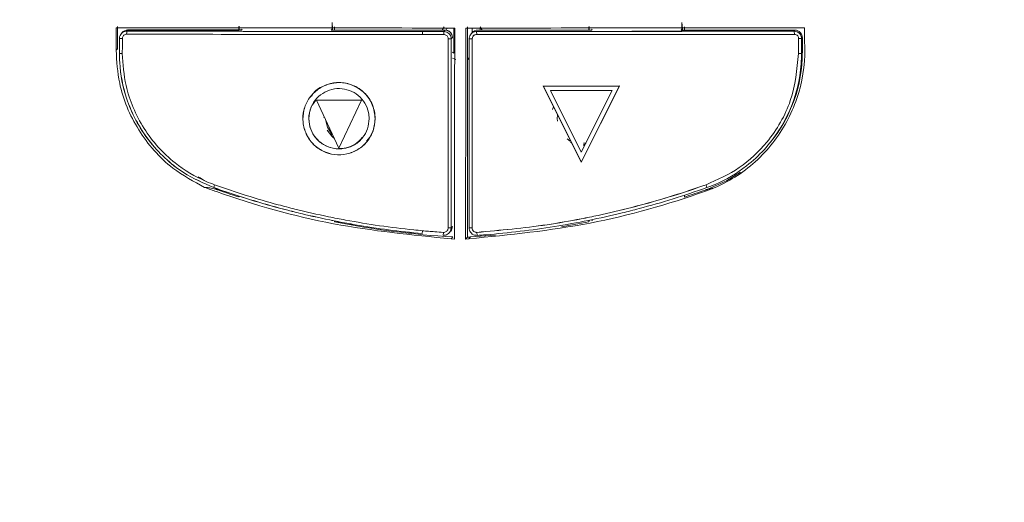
# Model space of a CAD drawing. Header units: millimetres. Extents: x 275 to 1254, y 266 to 807.
# Tile 33 of 41: x 707 to 773, y 592 to 625. Entities that reach past the tile are written whole.
import ezdxf

# ---------------------------------------------------------------- set-up
doc = ezdxf.new("R2010")
doc.units = ezdxf.units.MM
doc.header["$LTSCALE"] = 5

msp = doc.modelspace()

# ---------------------------------------------------------------- linework, layer by layer
at = {"color": 7, "linetype": 'Continuous', "lineweight": 15}
for p, q in [((713.911, 624.127), (713.911, 622.643)), ((722.01, 624.125), (722.01, 623.902)), ((722.038, 624.15), (722.038, 623.902)), ((728.247, 623.97), (728.247, 624.408)), ((728.247, 624.408), (728.272, 624)), ((728.409, 623.901), (728.409, 624.123)), ((735.738, 624.121), (735.615, 623.895)), ((737.309, 624.121), (737.309, 621.914)), ((738.275, 623.894), (738.152, 624.121)), ((745.408, 624.119), (745.408, 623.897)), ((745.436, 624.145), (745.436, 623.897)), ((751.639, 623.957), (751.639, 624.406)), ((751.669, 623.994), (751.639, 624.406)), ((751.807, 623.895), (751.807, 624.118)), ((759.835, 624.05), (759.835, 623.143)), ((714.144, 623.645), (714.14, 623.64)), ((714.205, 623.72), (714.201, 623.715)), ((714.589, 623.9), (714.528, 623.824)), ((714.593, 623.904), (714.531, 623.829)), ((714.589, 623.9), (722.189, 623.898)), ((714.593, 623.904), (722.192, 623.902)), ((722.189, 623.898), (722.244, 623.967)), ((722.192, 623.902), (722.244, 623.967)), ((728.244, 623.965), (728.188, 623.897)), ((728.188, 623.897), (735.787, 623.895)), ((728.247, 623.97), (728.191, 623.901)), ((728.191, 623.901), (735.791, 623.899)), ((728.272, 623.901), (728.272, 624)), ((728.275, 623.901), (728.275, 624.004)), ((734.292, 623.802), (734.289, 623.599)), ((735.71, 623.601), (735.711, 623.802)), ((735.711, 623.802), (735.787, 623.895)), ((735.715, 623.806), (735.791, 623.899)), ((735.94, 624.015), (735.879, 623.886)), ((736.383, 624.015), (735.94, 624.015)), ((736.287, 623.395), (736.211, 623.301)), ((736.291, 623.399), (736.215, 623.306)), ((736.383, 622.362), (736.383, 624.015)), ((737.527, 623.621), (737.524, 623.617)), ((737.602, 623.714), (737.599, 623.71)), ((738.118, 624.014), (737.602, 624.015)), ((737.602, 624.015), (737.602, 623.713)), ((737.912, 623.802), (737.913, 623.604)), ((737.987, 623.894), (745.586, 623.893)), ((737.99, 623.899), (745.59, 623.897)), ((738.175, 623.894), (738.118, 624.014)), ((745.586, 623.893), (745.637, 623.954)), ((745.59, 623.897), (745.637, 623.954)), ((751.636, 623.953), (751.586, 623.891)), ((751.586, 623.891), (759.185, 623.889)), ((751.639, 623.957), (751.589, 623.895)), ((751.589, 623.895), (759.188, 623.893)), ((751.669, 623.895), (751.669, 623.994)), ((751.673, 623.895), (751.673, 623.998)), ((759.132, 623.824), (759.185, 623.889)), ((759.158, 623.61), (759.132, 623.824)), ((759.135, 623.828), (759.188, 623.893)), ((759.688, 623.393), (759.636, 623.329)), ((759.688, 623.393), (759.688, 622.392)), ((714.028, 623.325), (714.225, 623.33)), ((714.028, 622.323), (714.028, 623.325)), ((736.211, 623.301), (736.005, 623.307)), ((737.615, 623.306), (737.411, 623.301)), ((759.44, 623.33), (759.632, 623.325)), ((759.685, 623.389), (759.632, 623.325)), ((759.685, 623.389), (759.685, 622.387)), ((713.805, 622.544), (713.911, 622.643)), ((714.223, 622.327), (714.028, 622.323)), ((736.287, 622.427), (736.383, 622.362)), ((759.632, 622.322), (759.43, 622.327)), ((759.635, 622.326), (759.688, 622.392)), ((736.287, 622.026), (736.509, 621.936)), ((737.411, 622.051), (737.309, 621.914)), ((737.309, 621.914), (737.418, 621.947)), ((737.309, 621.914), (737.309, 610.046)), ((747.462, 620.155), (742.358, 620.151)), ((742.358, 620.151), (747.462, 620.154)), ((742.358, 620.151), (744.908, 615.051)), ((742.358, 620.151), (742.358, 620.151)), ((742.362, 620.155), (744.911, 615.055)), ((742.362, 620.155), (742.362, 620.155)), ((747.462, 620.155), (744.908, 615.051)), ((744.908, 615.051), (747.462, 620.154)), ((747.462, 620.155), (747.462, 620.154)), ((726.841, 619.498), (726.841, 619.497)), ((742.844, 619.851), (746.976, 619.854)), ((742.844, 619.851), (744.908, 615.722)), ((744.908, 615.722), (742.844, 619.851)), ((744.908, 615.722), (746.976, 619.854)), ((728.707, 616.002), (727.209, 619.204)), ((730.208, 619.202), (727.209, 619.204)), ((727.21, 619.204), (727.209, 619.204)), ((730.208, 619.202), (727.21, 619.204)), ((730.211, 619.206), (727.213, 619.208)), ((730.208, 619.202), (728.707, 616.002)), ((730.208, 619.202), (728.707, 616.002)), ((730.208, 619.202), (730.208, 619.202)), ((727.704, 618.053), (727.707, 618.125)), ((730.577, 616.434), (730.578, 616.434)), ((744.17, 616.468), (743.96, 616.612)), ((744.228, 616.363), (744.188, 616.374)), ((745.047, 616.33), (745.235, 616.34)), ((745.173, 616.236), (745.049, 616.231)), ((745.057, 616.182), (745.15, 616.184)), ((745.058, 616.183), (745.151, 616.186)), ((757.498, 616.324), (757.499, 616.325)), ((728.707, 616.002), (728.707, 616.002)), ((744.908, 615.051), (744.908, 615.051)), ((720.338, 613.355), (720.388, 613.546)), ((753.296, 613.355), (753.246, 613.547)), ((751.807, 612.726), (751.807, 612.86)), ((722.01, 612.8), (722.01, 612.734)), ((722.038, 612.768), (722.01, 612.734)), ((728.244, 611.167), (728.244, 611.147)), ((728.247, 611.166), (728.247, 611.146)), ((728.259, 611.163), (728.258, 611.144)), ((728.262, 611.163), (728.261, 611.143)), ((728.409, 611.073), (728.409, 611.131)), ((745.408, 611.167), (745.408, 611.069)), ((745.436, 611.104), (745.408, 611.069)), ((745.436, 611.173), (745.436, 611.104)), ((745.642, 611.219), (745.642, 611.145)), ((735.672, 610.163), (735.685, 610.361)), ((736.005, 610.661), (736.206, 610.662)), ((736.094, 610.346), (736.098, 610.351)), ((736.206, 610.662), (736.287, 610.761)), ((736.21, 610.666), (736.291, 610.765)), ((737.406, 610.662), (737.605, 610.661)), ((737.928, 610.359), (737.939, 610.177)), ((736.216, 609.929), (736.319, 610.055)), ((736.438, 609.918), (736.216, 609.929)), ((737.395, 609.929), (737.174, 609.918)), ((737.498, 610.055), (737.395, 609.929))]:
    msp.add_line(p, q, dxfattribs=at)
at = {"color": 8, "linetype": 'Continuous', "lineweight": 15}
for p, q in [((737.915, 623.806), (737.912, 623.802)), ((737.99, 623.899), (737.987, 623.894)), ((759.632, 622.322), (759.634, 622.325)), ((759.635, 622.326), (759.685, 622.387)), ((734.284, 610.471), (734.27, 610.297))]:
    msp.add_line(p, q, dxfattribs=at)
at = {"color": 7, "linetype": 'Continuous', "lineweight": 15, "flags": 128}
for points in [[(714.528, 623.824), (714.516, 623.723), (714.503, 623.621)], [(742.982, 618.579), (743.036, 618.727), (743.049, 618.758)], [(743.307, 617.809), (743.299, 617.982), (743.312, 618.198)], [(727.808, 617.908), (727.931, 617.395), (728.26, 616.89)], [(728.372, 616.654), (728.219, 616.79), (727.919, 617.19)], [(755.555, 614.382), (754.617, 613.813), (753.205, 613.195)], [(745.408, 611.069), (744.428, 610.883), (743.583, 610.737)], [(739.176, 610.178), (738.493, 610.122), (737.498, 610.055)]]:
    msp.add_lwpolyline(points, dxfattribs=at)
at = {"color": 7, "linetype": 'Continuous', "lineweight": 15}
for centre, radius, start, end in [((714.589, 623.4), 0.5, 89.97935, 140.89633), ((735.787, 623.395), 0.5, 0.00472, 89.98702), ((735.79, 623.399), 0.5, 0.00474, 89.98358), ((737.987, 623.394), 0.5, 89.99261, 140.88318), ((737.99, 623.399), 0.5, 89.97908, 140.8967), ((759.185, 623.389), 0.5, 0.00144, 89.98682), ((750.189, 622.387), 9.496, 320.89041, 0.00172), ((739.78, 668.04), 58.091, 250.73412, 252.18822), ((734.066, 668.025), 58.074, 287.78752, 289.24183), ((739.752, 667.949), 57.995, 258.72209, 266.60705), ((735.788, 610.761), 0.5, 320.88098, 0.01062), ((735.791, 610.765), 0.5, 320.88534, 0.00629), ((736.896, 620.364), 10.327, 272.29132, 273.34416)]:
    msp.add_arc(centre, radius, start, end, dxfattribs=at)
msp.add_ellipse((735.629, 618.462), major_axis=(41.695, 40.273), ratio=0.12496, start_param=4.629069, end_param=4.632283, dxfattribs=at)
for points, knots in [([(676.869, 779.965), (676.869, 740.633), (676.869, 683.996), (676.869, 619.743), (676.869, 593.826), (676.869, 584.216), (676.869, 581.225), (676.869, 578.231), (676.868, 575.231), (676.872, 572.185), (678.119, 568.95), (680.346, 565.986), (682.514, 562.63), (684.73, 559.342), (686.583, 556.539), (688.157, 554.22), (689.435, 552.164), (691.422, 549.975), (694.275, 548.456), (697.228, 548.04), (699.724, 548.12), (702.005, 548.101), (707.403, 548.111), (715.859, 548.102), (727.453, 548.106), (739.062, 548.103), (750.788, 548.11), (762.705, 548.085), (771.639, 548.157), (777.993, 548.06), (781.361, 549.271), (783.947, 551.582), (785.464, 554.055), (786.849, 556.087), (788.144, 558.039), (789.479, 560.035), (790.862, 562.112), (792.322, 564.289), (793.783, 566.523), (795.423, 568.807), (796.756, 571.567), (797.747, 598.855), (796.199, 667.908), (796.609, 736.425), (796.869, 779.965)], [0, 0, 0, 0, 0.210693, 0.303394, 0.344186, 0.349529, 0.354871, 0.360213, 0.365556, 0.370983, 0.376371, 0.383753, 0.390783, 0.397775, 0.404988, 0.40878, 0.412789, 0.417945, 0.424439, 0.429606, 0.433738, 0.437806, 0.441821, 0.462638, 0.483084, 0.503898, 0.524796, 0.545874, 0.567667, 0.572739, 0.579753, 0.586225, 0.590909, 0.595245, 0.599402, 0.603452, 0.60811, 0.612766, 0.617496, 0.622393, 0.627865, 0.633556, 0.767142, 1, 1, 1, 1]), ([(794.325, 779.459), (794.313, 764.343), (794.289, 734.109), (794.302, 688.708), (794.19, 643.269), (794.52, 606.799), (794.064, 584.295), (794.424, 575.91), (794.345, 572.886), (793.323, 570.4), (792.007, 568.478), (789.198, 564.525), (786.014, 559.752), (782.974, 554.823), (780.804, 552.217), (778.483, 550.998), (773.257, 550.576), (761.913, 551.032), (744.33, 550.77), (724.691, 550.88), (709.855, 550.778), (701.426, 550.867), (697.979, 550.767), (695.912, 550.88), (693.728, 551.707), (691.258, 553.898), (689.106, 557.33), (686.435, 561.652), (683.308, 566.015), (680.563, 569.773), (679.168, 573.932), (679.313, 578.063), (679.784, 594.066), (679.315, 621.751), (679.502, 660.904), (679.445, 700.447), (679.442, 739.968), (679.423, 766.296), (679.413, 779.459)], [0, 0, 0, 0, 0.082469, 0.164937, 0.247406, 0.329874, 0.363611, 0.369672, 0.375674, 0.379842, 0.38409, 0.388344, 0.406253, 0.415289, 0.419902, 0.424528, 0.429085, 0.448203, 0.486447, 0.52469, 0.555112, 0.567209, 0.570564, 0.573901, 0.578426, 0.582953, 0.591628, 0.600328, 0.610631, 0.620907, 0.625421, 0.634229, 0.643078, 0.712831, 0.784598, 0.856365, 0.928183, 1, 1, 1, 1]), ([(679.556, 779.47), (679.564, 766.307), (679.582, 739.979), (679.602, 700.454), (679.592, 660.916), (679.651, 621.734), (679.485, 594.124), (679.625, 578.87), (679.523, 575.64), (679.535, 573.191), (680.368, 570.718), (681.906, 568.486), (684.077, 565.404), (686.485, 561.69), (688.905, 558.159), (690.6, 555.466), (691.933, 553.447), (693.808, 551.848), (695.943, 551.013), (697.988, 550.95), (701.424, 550.981), (709.852, 550.964), (724.688, 551.013), (744.33, 550.924), (761.916, 551.181), (773.246, 550.726), (778.44, 551.142), (780.717, 552.339), (782.865, 554.919), (785.885, 559.843), (789.342, 564.87), (792.143, 569.033), (793.391, 570.974), (794.04, 572.578), (794.179, 574.262), (794.135, 576.464), (794.18, 584.324), (794.105, 606.777), (794.145, 643.28), (794.133, 688.709), (794.153, 734.117), (794.173, 764.351), (794.183, 779.47)], [0, 0, 0, 0, 0.0718737, 0.1437599, 0.2155833, 0.2874192, 0.3572325, 0.3660428, 0.3704607, 0.3748602, 0.3792862, 0.3844205, 0.389567, 0.3998516, 0.4085282, 0.4128741, 0.4172086, 0.4216468, 0.4260861, 0.4293879, 0.4327287, 0.4448364, 0.4752872, 0.513561, 0.5518466, 0.570983, 0.5754605, 0.5799975, 0.5845253, 0.5935694, 0.6114947, 0.6177389, 0.6209148, 0.6240656, 0.6270424, 0.6300387, 0.6360723, 0.6698387, 0.7523696, 0.8349195, 0.9174503, 1, 1, 1, 1]), ([(684.543, 542.141), (685.109, 541.451), (686.242, 540.071), (688.284, 539.059), (690.443, 538.57), (692.669, 538.548), (718.798, 539.245), (746.569, 538.943), (775.804, 538.511), (780.87, 538.431), (784.371, 538.748), (786.308, 539.357), (788.64, 541.181), (790.531, 543.746), (792.323, 546.655), (796.402, 553.163), (800.553, 559.431), (804.814, 565.364), (806.048, 567.309), (807.04, 570.362), (807.54, 574.519), (807.485, 580.235), (806.999, 585.96), (806.059, 614.201), (807.312, 678.388), (807.003, 740.641), (806.815, 778.481)], [0, 0, 0, 0, 0.007613, 0.015224, 0.019009, 0.026605, 0.03423, 0.244002, 0.264877, 0.285732, 0.287451, 0.295101, 0.302751, 0.312522, 0.322353, 0.332187, 0.37862, 0.386928, 0.395179, 0.398241, 0.414489, 0.430886, 0.447451, 0.463931, 0.674156, 1, 1, 1, 1]), ([(713.805, 622.544), (713.805, 622.914), (713.806, 623.417), (713.806, 623.92), (713.806, 624.053)], [0, 0, 0, 0, 0.735073, 1, 1, 1, 1]), ([(713.806, 624.053), (717.573, 624.048), (725.097, 624.037), (732.664, 624.035), (736.443, 624.034)], [0, 0, 0, 0, 0.5005544, 1, 1, 1, 1]), ([(737.184, 624.034), (740.97, 624.034), (748.541, 624.036), (756.071, 624.045), (759.835, 624.05)], [0, 0, 0, 0, 0.499998, 1, 1, 1, 1]), ([(714.528, 623.824), (714.477, 623.82), (714.37, 623.811), (714.223, 623.732), (714.106, 623.609), (714.039, 623.466), (714.032, 623.367), (714.028, 623.325)], [0, 0, 0, 0, 0.193978, 0.40926, 0.624342, 0.83892, 1, 1, 1, 1]), ([(714.531, 623.829), (714.481, 623.824), (714.375, 623.814), (714.237, 623.747), (714.174, 623.672), (714.148, 623.641)], [0, 0, 0, 0, 0.342715, 0.72307, 1, 1, 1, 1]), ([(714.503, 623.62), (714.472, 623.617), (714.411, 623.611), (714.329, 623.562), (714.265, 623.491), (714.23, 623.409), (714.226, 623.354), (714.225, 623.33)], [0, 0, 0, 0, 0.207077, 0.413641, 0.628778, 0.840643, 1, 1, 1, 1]), ([(714.503, 623.62), (714.695, 623.62), (715.653, 623.619), (719.683, 623.612), (726.085, 623.602), (731.731, 623.599), (734.289, 623.598)], [0, 0, 0, 0, 0.02919, 0.145951, 0.613129, 1, 1, 1, 1]), ([(714.528, 623.824), (714.72, 623.824), (715.678, 623.822), (717.405, 623.819), (720.478, 623.814), (723.558, 623.81), (726.64, 623.806), (728.954, 623.804), (731.504, 623.803), (733.284, 623.802), (734.292, 623.802)], [0, 0, 0, 0, 0.029221, 0.146102, 0.262985, 0.496764, 0.613646, 0.730529, 0.847411, 1, 1, 1, 1]), ([(734.289, 623.598), (734.481, 623.599), (734.814, 623.599), (735.288, 623.601), (735.569, 623.601), (735.71, 623.601)], [0, 0, 0, 0, 0.40643, 0.703214, 1, 1, 1, 1]), ([(734.292, 623.802), (734.484, 623.802), (734.817, 623.802), (735.29, 623.802), (735.571, 623.802), (735.711, 623.802)], [0, 0, 0, 0, 0.406862, 0.70343, 1, 1, 1, 1]), ([(734.295, 623.806), (734.488, 623.806), (734.82, 623.806), (735.294, 623.806), (735.574, 623.806), (735.715, 623.806)], [0, 0, 0, 0, 0.406862, 0.703429, 1, 1, 1, 1]), ([(735.71, 623.601), (735.743, 623.597), (735.81, 623.591), (735.898, 623.54), (735.964, 623.465), (735.999, 623.383), (736.003, 623.328), (736.004, 623.307)], [0, 0, 0, 0, 0.215683, 0.431277, 0.647272, 0.857845, 1, 1, 1, 1]), ([(736.211, 623.301), (736.207, 623.352), (736.197, 623.458), (736.12, 623.606), (735.997, 623.723), (735.853, 623.791), (735.754, 623.798), (735.711, 623.802)], [0, 0, 0, 0, 0.192156, 0.406947, 0.621504, 0.836173, 1, 1, 1, 1]), ([(736.443, 624.034), (736.442, 621.677), (736.44, 616.971), (736.439, 612.266), (736.438, 609.918)], [0, 0, 0, 0, 0.50101, 1, 1, 1, 1]), ([(737.174, 609.918), (737.175, 612.266), (737.179, 616.971), (737.182, 621.677), (737.184, 624.034)], [0, 0, 0, 0, 0.498993, 1, 1, 1, 1]), ([(737.912, 623.802), (737.862, 623.797), (737.755, 623.788), (737.608, 623.71), (737.49, 623.588), (737.422, 623.444), (737.415, 623.345), (737.411, 623.301)], [0, 0, 0, 0, 0.191437, 0.406045, 0.620694, 0.835411, 1, 1, 1, 1]), ([(737.915, 623.806), (737.865, 623.801), (737.759, 623.791), (737.622, 623.724), (737.558, 623.649), (737.531, 623.617)], [0, 0, 0, 0, 0.338485, 0.717911, 1, 1, 1, 1]), ([(737.913, 623.604), (737.869, 623.599), (737.782, 623.587), (737.683, 623.508), (737.626, 623.409), (737.618, 623.341), (737.615, 623.306)], [0, 0, 0, 0, 0.279516, 0.559323, 0.779738, 1, 1, 1, 1]), ([(737.916, 623.608), (737.872, 623.603), (737.785, 623.591), (737.687, 623.512), (737.629, 623.413), (737.622, 623.345), (737.618, 623.311)], [0, 0, 0, 0, 0.279515, 0.559322, 0.779739, 1, 1, 1, 1]), ([(737.912, 623.802), (738.115, 623.802), (739.132, 623.802), (741.776, 623.802), (745.028, 623.804), (748.278, 623.807), (750.713, 623.81), (753.145, 623.814), (755.953, 623.818), (757.947, 623.822), (759.132, 623.824)], [0, 0, 0, 0, 0.028681, 0.143407, 0.372874, 0.4876, 0.602326, 0.717051, 0.831777, 1, 1, 1, 1]), ([(737.913, 623.604), (738.116, 623.604), (739.133, 623.604), (741.777, 623.604), (745.029, 623.603), (748.279, 623.602), (750.714, 623.602), (753.147, 623.603), (755.963, 623.605), (757.965, 623.608), (759.158, 623.61)], [0, 0, 0, 0, 0.028649, 0.143246, 0.372454, 0.487051, 0.601648, 0.716245, 0.830842, 1, 1, 1, 1]), ([(737.915, 623.806), (738.118, 623.806), (739.135, 623.806), (741.779, 623.807), (745.032, 623.809), (748.281, 623.812), (750.716, 623.814), (753.149, 623.818), (755.957, 623.822), (757.95, 623.826), (759.135, 623.828)], [0, 0, 0, 0, 0.028681, 0.143407, 0.372874, 0.4876, 0.602326, 0.717051, 0.831777, 1, 1, 1, 1]), ([(759.632, 623.325), (759.628, 623.376), (759.618, 623.484), (759.538, 623.632), (759.415, 623.748), (759.272, 623.814), (759.174, 623.821), (759.132, 623.824)], [0, 0, 0, 0, 0.197713, 0.411564, 0.625348, 0.839867, 1, 1, 1, 1]), ([(759.158, 623.61), (759.199, 623.605), (759.281, 623.595), (759.375, 623.52), (759.43, 623.427), (759.437, 623.362), (759.44, 623.33)], [0, 0, 0, 0, 0.279758, 0.559195, 0.779797, 1, 1, 1, 1]), ([(714.225, 623.33), (714.224, 623.23), (714.224, 623.029), (714.224, 622.695), (714.223, 622.461), (714.223, 622.327)], [0, 0, 0, 0, 0.3004144, 0.6008274, 1, 1, 1, 1]), ([(736.004, 623.307), (736.004, 623.114), (736.005, 622.15), (736.004, 619.561), (736.005, 615.538), (736.005, 612.287), (736.005, 610.661)], [0, 0, 0, 0, 0.045739, 0.22869, 0.614323, 1, 1, 1, 1]), ([(736.211, 623.301), (736.211, 623.109), (736.211, 622.145), (736.21, 620.796), (736.209, 619.253), (736.208, 617.711), (736.208, 616.169), (736.207, 614.351), (736.207, 612.644), (736.206, 611.322), (736.206, 610.662)], [0, 0, 0, 0, 0.0457576, 0.2287927, 0.3203098, 0.411828, 0.5948625, 0.6863778, 0.8431881, 1, 1, 1, 1]), ([(737.406, 610.662), (737.407, 610.854), (737.407, 611.818), (737.407, 613.168), (737.408, 614.71), (737.408, 616.252), (737.409, 617.794), (737.409, 619.611), (737.41, 621.319), (737.411, 622.641), (737.411, 623.301)], [0, 0, 0, 0, 0.045747, 0.228736, 0.320231, 0.411725, 0.594715, 0.68621, 0.843104, 1, 1, 1, 1]), ([(737.605, 610.661), (737.606, 613.022), (737.609, 617.237), (737.613, 621.452), (737.615, 623.306)], [0, 0, 0, 0, 0.559998, 1, 1, 1, 1]), ([(759.835, 623.143), (759.842, 622.979), (759.898, 621.69), (759.497, 619.251), (757.853, 616.227), (755.757, 614.291), (754.265, 613.559), (753.802, 613.331)], [0, 0, 0, 0, 0.040209, 0.31599, 0.591696, 0.873088, 1, 1, 1, 1]), ([(759.43, 622.327), (759.432, 622.514), (759.436, 622.848), (759.439, 623.183), (759.44, 623.33)], [0, 0, 0, 0, 0.560009, 1, 1, 1, 1]), ([(759.632, 623.325), (759.632, 623.224), (759.632, 623.021), (759.632, 622.687), (759.632, 622.454), (759.632, 622.322)], [0, 0, 0, 0, 0.302556, 0.605084, 1, 1, 1, 1]), ([(759.636, 623.329), (759.636, 623.228), (759.636, 623.026), (759.636, 622.691), (759.635, 622.458), (759.635, 622.326)], [0, 0, 0, 0, 0.302535, 0.605073, 1, 1, 1, 1]), ([(719.727, 613.371), (718.996, 613.765), (717.25, 614.709), (715.182, 617.114), (713.972, 619.942), (713.852, 621.806), (713.805, 622.544)], [0, 0, 0, 0, 0.215842, 0.515889, 0.808374, 1, 1, 1, 1]), ([(714.028, 622.323), (714.032, 622.121), (714.051, 621.109), (714.358, 619.577), (715.297, 617.358), (716.619, 615.647), (718.462, 614.173), (719.643, 613.658), (720.338, 613.355)], [0, 0, 0, 0, 0.051716, 0.260193, 0.395715, 0.669695, 0.80553, 1, 1, 1, 1]), ([(714.031, 622.327), (714.035, 622.126), (714.055, 621.113), (714.362, 619.581), (715.301, 617.362), (716.622, 615.651), (718.465, 614.177), (719.646, 613.662), (720.342, 613.359)], [0, 0, 0, 0, 0.051715, 0.260192, 0.395715, 0.669696, 0.80553, 1, 1, 1, 1]), ([(720.388, 613.546), (720.201, 613.617), (719.257, 613.976), (717.935, 614.78), (716.204, 616.4), (715.079, 618.192), (714.352, 620.366), (714.271, 621.606), (714.223, 622.327)], [0, 0, 0, 0, 0.052855, 0.265982, 0.401472, 0.675398, 0.81107, 1, 1, 1, 1]), ([(759.43, 622.327), (759.323, 621.256), (759.109, 619.115), (757.552, 616.498), (755.551, 614.578), (754.014, 613.891), (753.246, 613.547)], [0, 0, 0, 0, 0.279687, 0.559472, 0.779725, 1, 1, 1, 1]), ([(753.296, 613.355), (753.485, 613.426), (754.434, 613.786), (755.778, 614.591), (757.159, 615.863), (758.134, 617.123), (759.138, 618.995), (759.597, 620.803), (759.627, 622.095), (759.632, 622.322)], [0, 0, 0, 0, 0.051919, 0.261195, 0.397348, 0.533275, 0.668743, 0.94158, 1, 1, 1, 1]), ([(731.123, 617.963), (731.095, 617.69), (731.04, 617.146), (730.622, 616.417), (730.006, 615.873), (729.237, 615.56), (728.415, 615.518), (727.621, 615.758), (726.951, 616.237), (726.483, 616.921), (726.258, 617.719), (726.318, 618.542), (726.645, 619.305), (727.2, 619.913), (727.933, 620.299), (728.746, 620.43), (729.558, 620.272), (730.279, 619.863), (730.812, 619.234), (731.085, 618.564), (731.113, 618.13), (731.123, 617.963)], [0, 0, 0, 0, 0.053866, 0.107685, 0.16201, 0.214504, 0.269568, 0.322114, 0.376545, 0.430103, 0.483747, 0.538119, 0.590664, 0.645708, 0.698147, 0.752582, 0.80597, 0.859613, 0.913985, 0.966853, 1, 1, 1, 1]), ([(731.127, 617.967), (731.099, 617.694), (731.043, 617.15), (730.626, 616.421), (730.009, 615.878), (729.24, 615.564), (728.419, 615.522), (727.625, 615.762), (726.954, 616.241), (726.486, 616.925), (726.261, 617.723), (726.322, 618.546), (726.648, 619.309), (727.203, 619.917), (727.937, 620.303), (728.749, 620.434), (729.562, 620.276), (730.282, 619.867), (730.815, 619.238), (731.088, 618.568), (731.116, 618.134), (731.127, 617.967)], [0, 0, 0, 0, 0.053864, 0.107684, 0.162009, 0.214504, 0.269567, 0.322113, 0.376546, 0.430101, 0.483746, 0.538118, 0.590665, 0.645707, 0.698146, 0.752581, 0.805969, 0.859612, 0.913985, 0.966853, 1, 1, 1, 1]), ([(731.123, 617.963), (731.086, 618.28), (731.011, 618.912), (730.456, 619.719), (729.657, 620.251), (728.703, 620.45), (727.775, 620.241), (727.117, 619.881), (726.911, 619.545), (726.87, 619.478)], [0, 0, 0, 0, 0.1605704, 0.3202671, 0.4799109, 0.6403034, 0.8006941, 0.9602377, 1, 1, 1, 1]), ([(731.127, 617.967), (731.089, 618.284), (731.015, 618.917), (730.46, 619.724), (729.661, 620.255), (728.706, 620.454), (727.778, 620.245), (727.12, 619.885), (726.915, 619.549), (726.874, 619.483)], [0, 0, 0, 0, 0.16057, 0.32027, 0.47991, 0.640302, 0.800691, 0.960234, 1, 1, 1, 1]), ([(730.723, 617.963), (730.7, 617.736), (730.654, 617.281), (730.306, 616.673), (729.791, 616.22), (729.149, 615.958), (728.464, 615.923), (727.801, 616.123), (727.242, 616.523), (726.851, 617.094), (726.663, 617.759), (726.714, 618.446), (726.986, 619.083), (727.45, 619.59), (728.062, 619.913), (728.74, 620.021), (729.418, 619.89), (730.019, 619.548), (730.464, 619.024), (730.691, 618.464), (730.715, 618.102), (730.723, 617.963)], [0, 0, 0, 0, 0.053861, 0.107679, 0.162001, 0.214495, 0.269561, 0.322112, 0.376546, 0.430097, 0.483739, 0.538112, 0.590663, 0.645711, 0.698149, 0.752581, 0.805965, 0.859609, 0.913985, 0.966859, 1, 1, 1, 1]), ([(730.244, 616.704), (730.208, 616.646), (730.035, 616.365), (729.484, 616.065), (728.711, 615.891), (727.917, 616.056), (727.245, 616.5), (726.799, 617.176), (726.644, 617.962), (726.771, 618.703), (727.053, 619.07), (727.174, 619.228)], [0, 0, 0, 0, 0.031874, 0.156709, 0.281537, 0.406151, 0.53146, 0.656772, 0.781415, 0.906271, 1, 1, 1, 1]), ([(730.247, 616.708), (730.212, 616.651), (730.038, 616.369), (729.488, 616.069), (728.715, 615.895), (727.921, 616.06), (727.249, 616.504), (726.803, 617.18), (726.647, 617.966), (726.775, 618.707), (727.057, 619.074), (727.178, 619.232)], [0, 0, 0, 0, 0.031874, 0.156709, 0.281536, 0.406149, 0.531458, 0.65677, 0.781412, 0.906267, 1, 1, 1, 1]), ([(730.548, 616.453), (730.695, 616.64), (731.041, 617.079), (731.093, 617.64), (731.123, 617.963)], [0, 0, 0, 0, 0.425245, 1, 1, 1, 1]), ([(730.552, 616.458), (730.699, 616.644), (731.045, 617.083), (731.097, 617.645), (731.127, 617.967)], [0, 0, 0, 0, 0.425236, 1, 1, 1, 1]), ([(730.269, 616.693), (730.111, 616.535), (729.797, 616.22), (729.233, 615.978), (728.865, 615.98), (728.718, 615.98)], [0, 0, 0, 0, 0.378116, 0.752496, 1, 1, 1, 1]), ([(720.392, 613.55), (720.201, 613.616), (719.816, 613.751), (719.475, 613.975), (719.302, 614.088)], [0, 0, 0, 0, 0.493745, 1, 1, 1, 1]), ([(734.284, 610.471), (734.092, 610.49), (733.135, 610.581), (731.418, 610.795), (729.521, 611.108), (727.636, 611.478), (726.137, 611.819), (724.302, 612.297), (722.501, 612.817), (721.093, 613.303), (720.388, 613.546)], [0, 0, 0, 0, 0.040367, 0.201868, 0.363368, 0.444105, 0.605605, 0.686341, 0.843041, 1, 1, 1, 1]), ([(753.246, 613.547), (753.064, 613.483), (752.157, 613.164), (750.508, 612.634), (748.282, 612.013), (746.407, 611.571), (744.518, 611.186), (741.83, 610.713), (739.495, 610.501), (737.928, 610.359)], [0, 0, 0, 0, 0.036828, 0.184167, 0.331507, 0.478848, 0.552506, 0.699847, 1, 1, 1, 1]), ([(753.249, 613.551), (753.068, 613.487), (752.161, 613.168), (750.512, 612.638), (748.286, 612.017), (746.41, 611.575), (744.522, 611.19), (741.834, 610.717), (739.498, 610.505), (737.931, 610.363)], [0, 0, 0, 0, 0.036827, 0.184167, 0.331507, 0.478848, 0.552506, 0.699847, 1, 1, 1, 1]), ([(720.612, 613.202), (720.606, 613.205), (720.592, 613.21), (720.566, 613.218), (720.507, 613.237), (720.386, 613.272), (720.134, 613.33), (719.931, 613.355), (719.787, 613.366), (719.727, 613.371)], [0, 0, 0, 0, 0.002935, 0.006757, 0.013885, 0.045029, 0.167945, 0.657488, 1, 1, 1, 1]), ([(736.216, 609.929), (733.575, 610.191), (728.236, 610.721), (722.789, 612.262), (719.99, 613.275), (719.727, 613.371)], [0, 0, 0, 0, 0.469995, 0.950113, 1, 1, 1, 1]), ([(720.338, 613.355), (720.519, 613.291), (721.423, 612.972), (723.066, 612.443), (724.914, 611.926), (726.778, 611.466), (728.281, 611.143), (730.154, 610.8), (732.021, 610.51), (733.519, 610.354), (734.268, 610.276)], [0, 0, 0, 0, 0.0402686, 0.2013743, 0.3624806, 0.4430203, 0.6041268, 0.6846669, 0.8421997, 1, 1, 1, 1]), ([(720.342, 613.359), (720.523, 613.296), (721.426, 612.976), (723.069, 612.447), (724.918, 611.93), (726.782, 611.47), (728.284, 611.147), (730.157, 610.804), (732.025, 610.514), (733.522, 610.358), (734.272, 610.28)], [0, 0, 0, 0, 0.040268, 0.201374, 0.36248, 0.44302, 0.604127, 0.684667, 0.8422, 1, 1, 1, 1]), ([(753.802, 613.331), (753.604, 613.26), (750.905, 612.287), (745.492, 610.74), (740.113, 610.201), (737.395, 609.929)], [0, 0, 0, 0, 0.037647, 0.513708, 1, 1, 1, 1]), ([(737.94, 610.163), (738.133, 610.177), (739.095, 610.245), (740.823, 610.417), (743.116, 610.736), (745.393, 611.147), (747.274, 611.566), (749.16, 612.047), (751.052, 612.586), (752.548, 613.099), (753.296, 613.355)], [0, 0, 0, 0, 0.036735, 0.183707, 0.330679, 0.477651, 0.624622, 0.698096, 0.848911, 1, 1, 1, 1]), ([(753.802, 613.331), (753.736, 613.327), (753.658, 613.322), (753.425, 613.264), (753.342, 613.239), (753.306, 613.228), (753.271, 613.217), (753.246, 613.209), (753.23, 613.203), (753.215, 613.198), (753.208, 613.195), (753.205, 613.195)], [0, 0, 0, 0, 0.789392, 0.927007, 0.951365, 0.97575, 0.987968, 0.992062, 0.99618, 0.998681, 1, 1, 1, 1]), ([(735.685, 610.362), (735.494, 610.375), (735.166, 610.398), (734.699, 610.434), (734.422, 610.459), (734.284, 610.471)], [0, 0, 0, 0, 0.407076, 0.703527, 1, 1, 1, 1]), ([(735.672, 610.163), (735.722, 610.164), (735.827, 610.166), (735.979, 610.232), (736.105, 610.345), (736.19, 610.495), (736.201, 610.606), (736.206, 610.662)], [0, 0, 0, 0, 0.179469, 0.385323, 0.591178, 0.797046, 1, 1, 1, 1]), ([(735.685, 610.362), (735.719, 610.363), (735.786, 610.365), (735.88, 610.411), (735.952, 610.482), (735.997, 610.57), (736.003, 610.632), (736.005, 610.661)], [0, 0, 0, 0, 0.206116, 0.412279, 0.618178, 0.824088, 1, 1, 1, 1]), ([(737.406, 610.662), (737.411, 610.613), (737.42, 610.508), (737.495, 610.362), (737.617, 610.243), (737.772, 610.168), (737.884, 610.165), (737.94, 610.163)], [0, 0, 0, 0, 0.178367, 0.38422, 0.590065, 0.795899, 1, 1, 1, 1]), ([(737.605, 610.661), (737.611, 610.615), (737.623, 610.522), (737.711, 610.42), (737.818, 610.363), (737.891, 610.36), (737.928, 610.359)], [0, 0, 0, 0, 0.279529, 0.559064, 0.779508, 1, 1, 1, 1]), ([(737.608, 610.665), (737.614, 610.619), (737.627, 610.526), (737.714, 610.424), (737.822, 610.367), (737.895, 610.364), (737.931, 610.363)], [0, 0, 0, 0, 0.279474, 0.559058, 0.779506, 1, 1, 1, 1])]:
    msp.add_open_spline(points, degree=3, knots=knots, dxfattribs=at)

doc.saveas('drawing.dxf')
